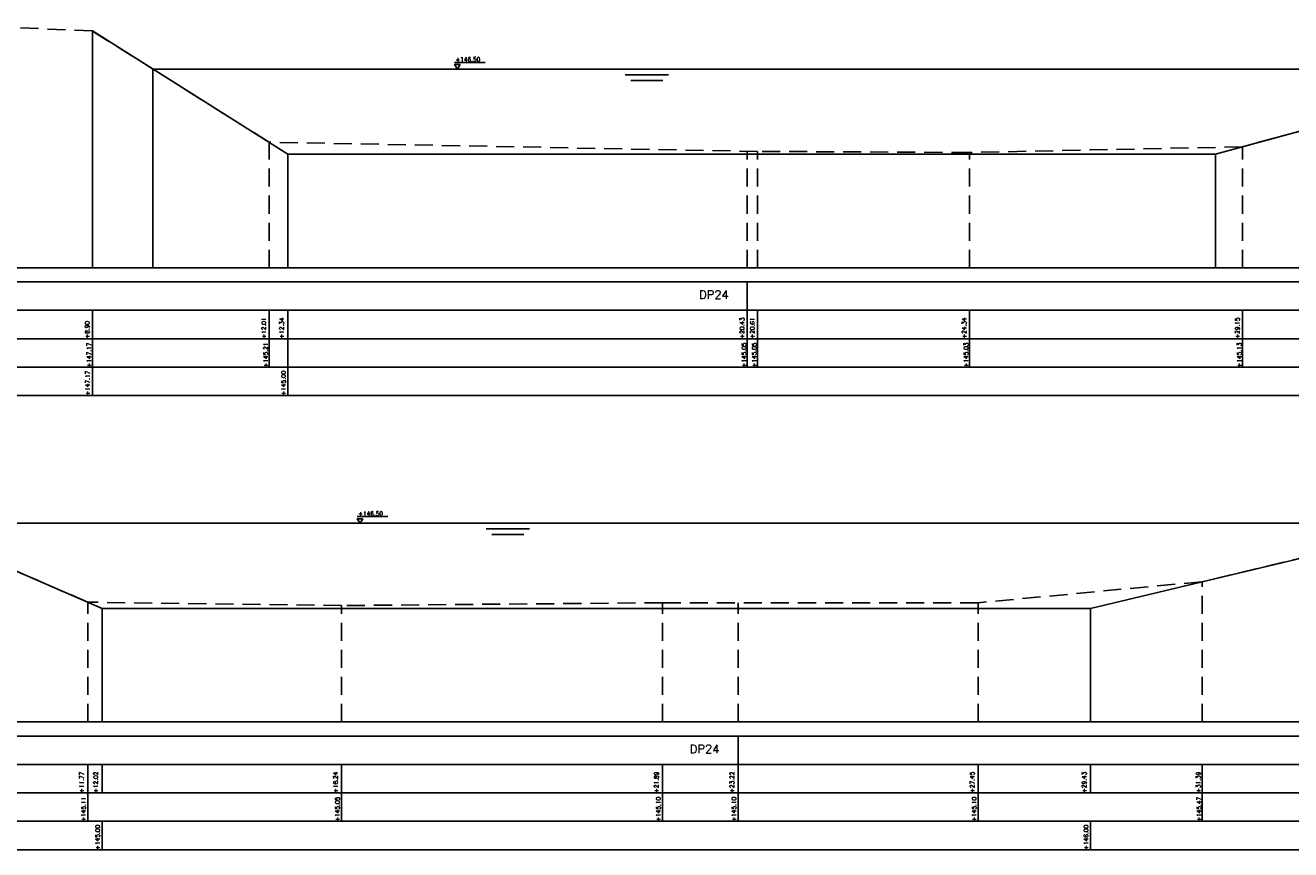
# Model space of a CAD drawing. Header units: metres. Extents: x -32 to 40, y -72 to 118.
# Tile 12 of 25: x -14 to 9, y -14 to 1. Entities that reach past the tile are written whole.
import ezdxf

# ---------------------------------------------------------------- set-up
doc = ezdxf.new("R2010")
doc.units = ezdxf.units.M
doc.linetypes.add('1-200 HIDDEN', pattern=[0.9525, 0.635, -0.3175])
for name, color, linetype in [('PH-BESTAAND', 253, '1-200 HIDDEN'), ('PH-NIEUW-TEKST', 7, 'Continuous'), ('PH-ONTWERP-WATERBERGING', 6, 'Continuous'), ('PH100', 7, 'Continuous')]:
    doc.layers.add(name, color=color, linetype=linetype)
doc.styles.add('ROMANS', font='romans.shx')

msp = doc.modelspace()

# ---------------------------------------------------------------- linework, layer by layer
at = {"layer": 'PH-BESTAAND', "ltscale": 0.5}
for p, q in [((-12.333, 0.455), (-14.603, 0.555)), ((-12.333, -3.715), (-12.333, 0.455)), ((-9.223, -1.505), (-12.333, 0.455)), ((12.167, -0.425), (7.917, -1.585)), ((-9.223, -3.715), (-9.223, -1.505)), ((-0.623, -1.665), (-9.223, -1.505)), ((-0.803, -3.715), (-0.803, -1.661)), ((-0.623, -3.715), (-0.623, -1.665)), ((3.107, -1.685), (-0.623, -1.665)), ((7.917, -1.585), (3.107, -1.685)), ((3.107, -3.715), (3.107, -1.685)), ((7.917, -3.715), (7.917, -1.585)), ((-12.416, -9.605), (-16.916, -7.655)), ((12.804, -7.905), (7.204, -9.245)), ((7.204, -9.245), (3.264, -9.615)), ((7.204, -11.715), (7.204, -9.245)), ((-12.416, -11.715), (-12.416, -9.605)), ((-7.946, -9.665), (-12.416, -9.605)), ((-2.296, -9.615), (-7.946, -9.665)), ((-7.946, -11.715), (-7.946, -9.665)), ((-2.296, -11.715), (-2.296, -9.615)), ((3.264, -9.615), (-2.296, -9.615)), ((-0.966, -11.715), (-0.966, -9.615)), ((3.264, -11.715), (3.264, -9.615))]:
    msp.add_line(p, q, dxfattribs=at)
at = {"layer": 'PH-NIEUW-TEKST'}
for p, q in [((-5.96, -0.098), (-5.419, -0.098)), ((-7.671, -8.098), (-7.131, -8.098))]:
    msp.add_line(p, q, dxfattribs=at)
for points in [[(-5.858, -0.135), (-5.958, -0.135), (-5.908, -0.215)], [(-7.57, -8.135), (-7.67, -8.135), (-7.62, -8.215)]]:
    msp.add_lwpolyline(points, close=True, dxfattribs=at)
at = {"layer": 'PH-ONTWERP-WATERBERGING'}
for p, q in [((-12.333, 0.455), (-12.333, -3.715)), ((-11.27, -0.215), (-11.27, -3.715)), ((12.167, -0.425), (7.441, -1.715)), ((7.441, -1.715), (-8.89, -1.715)), ((-8.89, -1.715), (-8.89, -3.715)), ((7.441, -1.715), (7.441, -3.715)), ((-16.916, -7.655), (-12.162, -9.715)), ((12.804, -7.905), (5.24, -9.715)), ((5.24, -9.715), (-12.162, -9.715)), ((-12.162, -9.715), (-12.162, -11.715)), ((5.24, -9.715), (5.24, -11.715))]:
    msp.add_line(p, q, dxfattribs=at)
msp.add_lwpolyline([(-12.333, 0.455), (-8.89, -1.715)], dxfattribs=at)
at = {"layer": 'PH100', "color": 4, "linetype": 'Continuous'}
for p, q in [((18.205, -0.215), (-11.27, -0.215)), ((-2.954, -0.315), (-2.192, -0.315)), ((-2.854, -0.415), (-2.292, -0.415)), ((11.508, -8.215), (-15.624, -8.215)), ((-5.398, -8.315), (-4.636, -8.315)), ((-5.298, -8.415), (-4.736, -8.415))]:
    msp.add_line(p, q, dxfattribs=at)
at = {"layer": 'PH100', "color": 5, "linetype": 'Continuous'}
for p, q in [((-31.711, -3.715), (20.797, -3.715)), ((-31.711, -11.715), (21.496, -11.715))]:
    msp.add_line(p, q, dxfattribs=at)
at = {"layer": 'PH100'}
for p, q in [((-27, -3.965), (20.797, -3.965)), ((-27, -4.465), (20.797, -4.465)), ((-12.333, -4.465), (-12.333, -5.965)), ((-9.223, -4.465), (-9.223, -5.465)), ((-8.89, -4.465), (-8.89, -5.965)), ((-0.803, -4.465), (-0.803, -5.465)), ((-0.623, -4.465), (-0.623, -5.465)), ((3.107, -4.465), (3.107, -5.465)), ((7.917, -4.465), (7.917, -5.465)), ((-27, -4.965), (20.797, -4.965)), ((-27, -5.465), (20.797, -5.465)), ((-27, -5.965), (20.797, -5.965)), ((-27, -11.965), (21.496, -11.965)), ((-27, -12.465), (21.496, -12.465)), ((-12.416, -12.465), (-12.416, -13.465)), ((-12.162, -12.465), (-12.162, -12.965)), ((-7.946, -12.465), (-7.946, -13.465)), ((-2.296, -12.465), (-2.296, -13.465)), ((-0.966, -12.465), (-0.966, -13.465)), ((3.264, -12.465), (3.264, -13.465)), ((5.24, -12.465), (5.24, -12.965)), ((7.204, -12.465), (7.204, -13.465)), ((-27, -12.965), (21.496, -12.965)), ((-27, -13.465), (21.496, -13.465)), ((-12.162, -13.465), (-12.162, -13.965)), ((5.24, -13.465), (5.24, -13.965)), ((-27, -13.965), (21.496, -13.965))]:
    msp.add_line(p, q, dxfattribs=at)
for points in [[(-0.803, -3.965), (-0.803, -4.465)], [(-0.966, -11.965), (-0.966, -12.465)]]:
    msp.add_lwpolyline(points, dxfattribs=at)

# ---------------------------------------------------------------- texts
at = {"layer": 'PH100', "color": 2, "linetype": 'Continuous', "style": 'ROMANS'}
for p in [(-5.942, -0.083), (-7.654, -8.083)]:
    msp.add_text('+146.50', height=0.075, dxfattribs=at).set_placement(p)
at = {"layer": 'PH100', "color": 1, "linetype": 'Continuous', "style": 'ROMANS'}
msp.add_text('DP24', height=0.15, dxfattribs=at).set_placement((-1.655, -4.265))
at = {"layer": 'PH100', "color": 2, "linetype": 'Continuous', "style": 'ROMANS'}
for s, p in [('+12.01', (-9.277, -4.963)), ('+12.34', (-8.964, -4.963)), ('+20.43', (-0.857, -4.963)), ('+20.61', (-0.677, -4.963)), ('+24.34', (3.053, -4.963)), ('+29.15', (7.863, -4.963)), ('+8.90', (-12.387, -4.963)), ('+11.77', (-12.485, -12.963)), ('+12.02', (-12.236, -12.963)), ('+16.24', (-8.015, -12.963)), ('+21.89', (-2.365, -12.963)), ('+23.22', (-1.035, -12.963)), ('+27.45', (3.195, -12.963)), ('+29.43', (5.166, -12.963)), ('+31.39', (7.176, -12.963))]:
    msp.add_text(s, height=0.075, rotation=90, dxfattribs=at).set_placement(p)
at = {"layer": 'PH100', "color": 8, "linetype": 'Continuous', "style": 'ROMANS'}
for s, p in [('+147.17', (-12.354, -5.47)), ('+145.21', (-9.244, -5.47)), ('+145.05', (-0.824, -5.47)), ('+145.05', (-0.644, -5.47)), ('+145.03', (3.086, -5.47)), ('+145.13', (7.896, -5.47)), ('+145.11', (-12.452, -13.47)), ('+145.05', (-7.982, -13.47)), ('+145.10', (-2.332, -13.47)), ('+145.10', (-1.002, -13.47)), ('+145.10', (3.228, -13.47)), ('+145.47', (7.187, -13.47))]:
    msp.add_text(s, height=0.075, rotation=90, dxfattribs=at).set_placement(p)
at = {"layer": 'PH100', "color": 6, "linetype": 'Continuous', "style": 'ROMANS'}
for s, p in [('+147.17', (-12.381, -5.965)), ('+145.00', (-8.931, -5.965)), ('+145.00', (-12.204, -13.965)), ('+146.00', (5.198, -13.965))]:
    msp.add_text(s, height=0.075, rotation=90, dxfattribs=at).set_placement(p)
at = {"layer": 'PH100', "color": 1, "linetype": 'Continuous', "style": 'ROMANS'}
msp.add_text('DP24', height=0.15, rotation=360, dxfattribs=at).set_placement((-1.819, -12.265))

doc.saveas('drawing.dxf')
